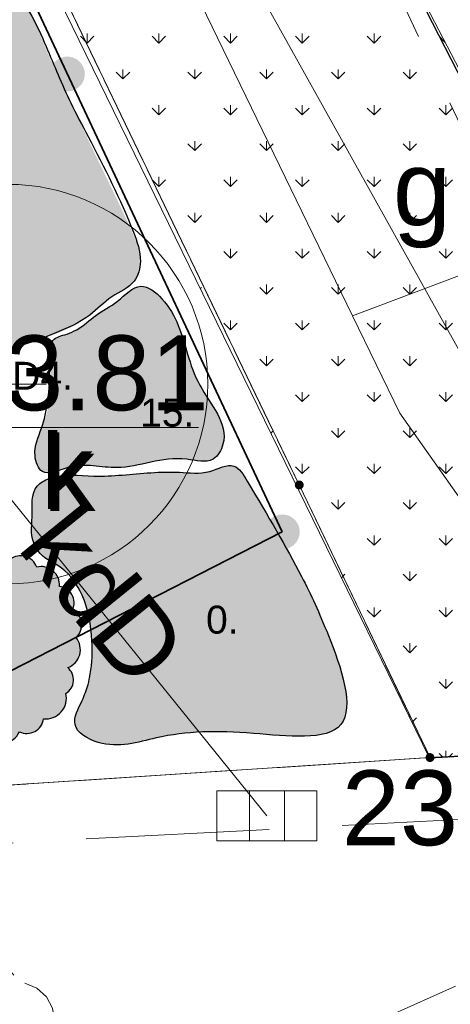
# Model space of a CAD drawing. Extents: x 5491059 to 5491327, y 5912942 to 5913063.
# Tile 37 of 49: x 5491232.12 to 5491236.43, y 5912982.51 to 5912992.37. Entities that reach past the tile are written whole.
import ezdxf
from ezdxf.enums import TextEntityAlignment as Align

# ---------------------------------------------------------------- set-up
doc = ezdxf.new("R2010")
doc.units = 0
for name, pattern in [('DGN Style 3', [2.568211, 1.834436, -0.733774]), ('PRZER1-1', [1, 0.5, -0.5]), ('PRZER3-1', [2, 1.5, -0.5])]:
    doc.linetypes.add(name, pattern=pattern)
doc.layers.get('0').update_dxf_attribs({"linetype": 'CONTINUOUS'})
for name, color, linetype in [('AK_pomocnicza', 7, 'CONTINUOUS'), ('AK_rośliny', 7, 'CONTINUOUS'), ('AK_wymiary', 7, 'CONTINUOUS')]:
    doc.layers.add(name, color=color, linetype=linetype)
for name, color, linetype, lineweight in [('GEPPGD', 7, 'CONTINUOUS', 18), ('GESDZI', 7, 'CONTINUOUS', 18), ('GESKKL', 82, 'CONTINUOUS', 18), ('GESUZY', 96, 'CONTINUOUS', 18), ('GSLKOG', 7, 'CONTINUOUS', 35), ('GSLKRW', 7, 'CONTINUOUS', 25), ('GSPRDL', 96, 'CONTINUOUS', 18), ('GSSKOA', 7, 'CONTINUOUS', 18), ('GULGPR', 52, 'CONTINUOUS', 18), ('GULKPR', 36, 'CONTINUOUS', 18), ('GULKPR_O', 36, 'CONTINUOUS', 18), ('GULWPR', 5, 'CONTINUOUS', 18), ('GUPGZA_O', 52, 'CONTINUOUS', 18), ('GUPIWZ_O', 7, 'CONTINUOUS', 18), ('GUPKKS', 36, 'CONTINUOUS', 18), ('GUPKSD_O', 36, 'CONTINUOUS', 18), ('GUPPRZ_O', 7, 'CONTINUOUS', 18)]:
    doc.layers.add(name, color=color, linetype=linetype, lineweight=lineweight)
doc.styles.add('Arial', font='arial.ttf')
doc.styles.get("Standard").update_dxf_attribs({"font": 'txt.shx'})
doc.linetypes.add('OGRODZENIE2', pattern='A,6.35,-2.54,[132,ltypeshp.shx,S=2.54,R=0,X=-2.54,Y=0],-2.54,25.4', length=36.83)

# ---------------------------------------------------------------- blocks, each defined once
blk = doc.blocks.new('D_GSPRDL1')
blk.add_hatch(color=0).paths.add_polyline_path([(0, -0.045), (0.013906, -0.042798), (0.02645, -0.036406), (0.036406, -0.02645), (0.042798, -0.013906), (0.045, 0), (0.042798, 0.013906), (0.036406, 0.02645), (0.02645, 0.036406), (0.013906, 0.042798), (0, 0.045), (-0.013906, 0.042798), (-0.02645, 0.036406), (-0.036406, 0.02645), (-0.042798, 0.013906), (-0.045, 0), (-0.042798, -0.013906), (-0.036406, -0.02645), (-0.02645, -0.036406), (-0.013906, -0.042798)])
at = {"color": 0}
for points in [[(-0.324277, 0.563333), (-0.240553, 0.662679), (-0.127956, 0.727494), (0, 0.75), (0.127956, 0.727494), (0.240553, 0.662679), (0.324277, 0.563333)], [(-0.635969, -0.134326), (-0.70458, -0.024001), (-0.731429, 0.103115), (-0.713292, 0.231763), (-0.652348, 0.346501), (-0.55591, 0.433559), (-0.435555, 0.482485)], [(0.435555, 0.482485), (0.55591, 0.433559), (0.652348, 0.346501), (0.713292, 0.231763), (0.731429, 0.103115), (0.70458, -0.024001), (0.635969, -0.134326)], [(-0.068773, -0.646351), (-0.194901, -0.677512), (-0.324092, -0.663766), (-0.440839, -0.606763), (-0.531129, -0.513345), (-0.584125, -0.394725), (-0.593465, -0.265141)], [(0.593465, -0.265141), (0.584125, -0.394725), (0.531129, -0.513345), (0.440839, -0.606763), (0.324092, -0.663766), (0.194901, -0.677512), (0.068773, -0.646351)]]:
    blk.add_lwpolyline(points, dxfattribs=at)
blk = doc.blocks.new('D_GUPKKS1')
at = {"color": 0}
blk.add_lwpolyline([(0.5, -0.25), (-0.5, -0.25), (-0.5, 0.25), (0.5, 0.25)], close=True, dxfattribs=at)
for points in [[(-0.175, -0.25), (-0.175, 0.25)], [(0.175, -0.25), (0.175, 0.25)]]:
    blk.add_lwpolyline(points, dxfattribs=at)
blk = doc.blocks.new('D_GEPPGD1_2')
blk.add_hatch(color=0).paths.add_polyline_path([(0, -0.045), (0.013906, -0.042798), (0.02645, -0.036406), (0.036406, -0.02645), (0.042798, -0.013906), (0.045, 0), (0.042798, 0.013906), (0.036406, 0.02645), (0.02645, 0.036406), (0.013906, 0.042798), (0, 0.045), (-0.013906, 0.042798), (-0.02645, 0.036406), (-0.036406, 0.02645), (-0.042798, 0.013906), (-0.045, 0), (-0.042798, -0.013906), (-0.036406, -0.02645), (-0.02645, -0.036406), (-0.013906, -0.042798)])
blk = doc.blocks.new('D_KOLO')
blk.add_hatch(color=0).paths.add_polyline_path([(-0.175, 0), (-0.169037, -0.045293), (-0.151554, -0.0875), (-0.123744, -0.123744), (-0.0875, -0.151554), (-0.045293, -0.169037), (0, -0.175), (0.045293, -0.169037), (0.0875, -0.151554), (0.123744, -0.123744), (0.151554, -0.0875), (0.169037, -0.045293), (0.175, 0), (0.169037, 0.045293), (0.151554, 0.0875), (0.123744, 0.123744), (0.0875, 0.151554), (0.045293, 0.169037), (0, 0.175), (-0.045293, 0.169037), (-0.0875, 0.151554), (-0.123744, 0.123744), (-0.151554, 0.0875), (-0.169037, 0.045293)])
blk = doc.blocks.new('D_GSLKOG1')
blk.add_hatch(color=0).paths.add_polyline_path([(-0.175, 0), (-0.169037, -0.045293), (-0.151554, -0.0875), (-0.123744, -0.123744), (-0.0875, -0.151554), (-0.045293, -0.169037), (0, -0.175), (0.045293, -0.169037), (0.0875, -0.151554), (0.123744, -0.123744), (0.151554, -0.0875), (0.169037, -0.045293), (0.175, 0), (0.169037, 0.045293), (0.151554, 0.0875), (0.123744, 0.123744), (0.0875, 0.151554), (0.045293, 0.169037), (0, 0.175), (-0.045293, 0.169037), (-0.0875, 0.151554), (-0.123744, 0.123744), (-0.151554, 0.0875), (-0.169037, 0.045293)])
blk = doc.blocks.new('0')
at = {"linetype": 'Continuous', "lineweight": 5, "true_color": 0xc8c92d, "transparency": 33554534}
h = blk.add_hatch(dxfattribs=at)
h.set_pattern_fill('GRASS', color=52, scale=0.02)
h.set_pattern_definition([(90, (5491340.91723, 5912991.77712), (-0.3592102, 0.3592102), [0.09525, -0.6231705]), (45, (5491340.91723, 5912991.7771), (-0.3592102, 0.3592102), [0.09525, -0.41275]), (135, (5491340.91723, 5912991.7771), (-0.3592102, -0.3592102), [0.09525, -0.41275])])
h.paths.add_polyline_path([(5491281.949, 5913006.1858), (5491279.4173, 5913004.8811), (5491290.3695, 5912982.4378), (5491294.1285, 5912982.6466)])
at = {"layer": 'AK_rośliny', "color": 9, "linetype": 'Continuous', "lineweight": 0, "true_color": 0xc7c8ca}
for p, q in [((5491294.1285, 5912982.6466, 0.4766), (5491281.949, 5913006.1858, -9.5834)), ((5491279.4173, 5913004.8811, -9.5834), (5491290.3695, 5912982.4378, 0.4766)), ((5491290.3695, 5912982.4378, 0.4766), (5491294.1285, 5912982.6466, 0.4766))]:
    blk.add_line(p, q, dxfattribs=at)

msp = doc.modelspace()

# ---------------------------------------------------------------- hatches: boundary and pattern name
at = {"layer": 'AK_rośliny', "linetype": 'Continuous', "lineweight": -3, "true_color": 0xdfd1a7, "transparency": 33554534}
h = msp.add_hatch(color=9, dxfattribs=at)
h.dxf.hatch_style = 1
edge = h.paths.add_edge_path()
edge.add_spline(control_points=[(5491221.53951, 5913008.64768), (5491221.5151, 5913008.58663), (5491221.45428, 5913008.43445), (5491221.47738, 5913008.17622), (5491221.56894, 5913007.92979), (5491221.75026, 5913007.5752), (5491221.18584, 5913007.14122), (5491220.62587, 5913007.29514), (5491220.07573, 5913006.66459), (5491219.8462, 5913007.47398), (5491220.12586, 5913007.82966), (5491220.01398, 5913008.13306), (5491219.92684, 5913008.31275), (5491219.87909, 5913008.6274), (5491220.47431, 5913008.73195), (5491220.87888, 5913008.98147), (5491221.30912, 5913009.10463), (5491221.63821, 5913008.98396), (5491221.61978, 5913008.76764), (5491221.56243, 5913008.68658), (5491221.54533, 5913008.65756), (5491221.53951, 5913008.64768)], knot_values=[0, 0, 0, 0, 0.1957298, 0.487822, 0.7423891, 1.0042148, 1.5765264, 2.296683, 2.7478454, 3.3728459, 3.7885675, 4.0771477, 4.2528895, 4.4104912, 4.9362278, 5.583302, 5.9825404, 6.2512788, 6.4509279, 6.5174928, 6.551834, 6.551834, 6.551834, 6.551834], degree=3, periodic=0)
edge = h.paths.add_edge_path()
edge.add_spline(control_points=[(5491229.6571, 5912989.3828), (5491229.60888, 5912989.30588), (5491229.52534, 5912989.17266), (5491229.55008, 5912988.88261), (5491229.93216, 5912988.8834), (5491230.30025, 5912988.83646), (5491230.72712, 5912988.94262), (5491231.1044, 5912989.02746), (5491231.46431, 5912989.07166), (5491231.93622, 5912989.04566), (5491232.38759, 5912989.17431), (5491232.79757, 5912989.36106), (5491233.00841, 5912989.60081), (5491233.24913, 5912989.70106), (5491233.37001, 5912989.95134), (5491233.15801, 5912990.46103), (5491232.89833, 5912990.95976), (5491232.61594, 5912991.58614), (5491232.40515, 5912991.99577), (5491232.2783, 5912992.35483), (5491232.16164, 5912992.54276), (5491232.00976, 5912992.61104), (5491231.85777, 5912992.55131), (5491231.69304, 5912992.52938), (5491231.54569, 5912992.52935), (5491231.4289, 5912992.45087), (5491231.35842, 5912992.29941), (5491231.46174, 5912992.13187), (5491231.5417, 5912991.93262), (5491231.5646, 5912991.72169), (5491231.46063, 5912991.53649), (5491231.30226, 5912991.43345), (5491231.17782, 5912991.34746), (5491231.052, 5912991.27768), (5491231.10279, 5912991.12845), (5491231.14799, 5912990.97346), (5491231.21563, 5912990.74987), (5491231.10091, 5912990.52634), (5491230.90906, 5912990.36075), (5491230.67282, 5912990.3002), (5491230.43354, 5912990.17502), (5491230.22437, 5912990.00429), (5491230.00551, 5912989.82226), (5491229.86018, 5912989.63734), (5491229.71328, 5912989.51335), (5491229.67181, 5912989.41697), (5491229.6571, 5912989.3828)], knot_values=[0, 0, 0, 0, 0.2748015, 0.475959, 0.7089234, 1.2326035, 1.6732158, 1.9893353, 2.3999771, 2.7545203, 3.3993792, 3.786565, 4.084695, 4.3396116, 4.5404568, 4.8424783, 5.9013801, 6.2828951, 6.8966038, 7.2798718, 7.4298471, 7.5424248, 7.7470882, 7.888752, 8.0467479, 8.1770719, 8.2895862, 8.5110307, 8.7053392, 8.9526098, 9.1074679, 9.318565, 9.5003232, 9.5918612, 9.691485, 9.9025704, 10.1199421, 10.3487463, 10.6088838, 10.8607232, 11.0690172, 11.414709, 11.6686317, 11.9194716, 12.1206999, 12.2312744, 12.2312744, 12.2312744, 12.2312744], degree=3, periodic=0)
at = {"layer": 'AK_rośliny', "linetype": 'Continuous', "lineweight": -3, "true_color": 0xad9f8a, "transparency": 33554534}
h = msp.add_hatch(color=253, dxfattribs=at)
h.dxf.hatch_style = 1
edge = h.paths.add_edge_path()
edge.add_spline(control_points=[(5491232.59384, 5912989.22009), (5491232.53897, 5912989.20584), (5491232.3999, 5912989.16973), (5491232.42232, 5912988.85678), (5491232.44537, 5912988.57782), (5491232.34148, 5912988.2723), (5491232.23851, 5912988.05152), (5491232.34296, 5912987.76898), (5491232.69819, 5912987.95976), (5491233.16278, 5912987.80894), (5491233.6244, 5912988.03898), (5491234.05257, 5912987.90617), (5491234.26516, 5912988.27675), (5491233.93383, 5912988.61431), (5491233.76891, 5912989.10604), (5491233.67663, 5912989.48832), (5491233.31836, 5912989.77176), (5491233.1068, 5912989.53343), (5491232.88346, 5912989.42443), (5491232.73334, 5912989.27909), (5491232.62681, 5912989.23403), (5491232.59384, 5912989.22009)], knot_values=[0, 0, 0, 0, 0.1540965, 0.3905613, 0.7737283, 1.0492414, 1.3310911, 1.5069821, 1.76408, 2.2571337, 2.9594938, 3.2234515, 3.4029166, 4.0407214, 4.3723249, 4.9850764, 5.2284493, 5.5054744, 5.7664713, 6.0052819, 6.1123052, 6.1123052, 6.1123052, 6.1123052], degree=3, periodic=0)
at = {"layer": 'AK_rośliny', "linetype": 'OGRODZENIE2', "lineweight": -3, "true_color": 0xb35a66, "transparency": 33554534}
h = msp.add_hatch(color=13, dxfattribs=at)
h.dxf.hatch_style = 1
edge = h.paths.add_edge_path()
edge.add_spline(control_points=[(5491232.80584, 5912985.71109), (5491232.78794, 5912985.65899), (5491232.74363, 5912985.52996), (5491232.59865, 5912985.28092), (5491233.01901, 5912985.03762), (5491233.61975, 5912985.2441), (5491234.35257, 5912985.25391), (5491235.61197, 5912985.08867), (5491235.23907, 5912986.17676), (5491234.89134, 5912986.92421), (5491234.57766, 5912987.44507), (5491234.27045, 5912987.96485), (5491233.99894, 5912987.80575), (5491233.63287, 5912987.8597), (5491233.24206, 5912987.81345), (5491232.8097, 5912987.78805), (5491232.51383, 5912987.83418), (5491232.22408, 5912987.67996), (5491232.25595, 5912987.41749), (5491232.22511, 5912987.19092), (5491232.32548, 5912986.98321), (5491232.58051, 5912986.88677), (5491232.78967, 5912986.57577), (5491232.855, 5912986.19511), (5491232.84374, 5912985.89055), (5491232.81333, 5912985.74659), (5491232.80584, 5912985.71109)], knot_values=[0, 0, 0, 0, 0.1702941, 0.4217368, 0.7147631, 1.2973045, 2.272332, 3.1525829, 4.0541436, 4.7015287, 5.8014321, 6.0039268, 6.2510692, 6.5550189, 7.1283785, 7.4128514, 7.8592462, 7.9994668, 8.3203657, 8.5225615, 8.6994982, 8.9580322, 9.3000948, 9.7668454, 10.0992078, 10.2079978, 10.2079978, 10.2079978, 10.2079978], degree=3, periodic=0)
at = {"layer": 'AK_rośliny', "linetype": 'OGRODZENIE2', "lineweight": -3, "true_color": 0x6da56f, "transparency": 33554534}
h = msp.add_hatch(color=115, dxfattribs=at)
edge = h.paths.add_edge_path()
edge.add_arc((5491231.24615, 5912986.69787), 0.16906, 64.940351, 174.940351)
edge.add_arc((5491231.07078, 5912986.55256), 0.16037, 87.511802, 197.511802)
edge.add_arc((5491230.99743, 5912986.30965), 0.21029, 112.237293, 222.237293)
edge.add_arc((5491230.96783, 5912986.03339), 0.18466, 133.067048, 243.067048)
edge.add_arc((5491231.09367, 5912985.75954), 0.23625, 152.46213, 262.462129)
edge.add_arc((5491231.21516, 5912985.53853), 0.15305, 184.945169, 294.945169)
edge.add_arc((5491231.41321, 5912985.3853), 0.13429, 173.821072, 283.821073)
edge.add_arc((5491231.63921, 5912985.33585), 0.21013, 202.658861, 312.658861)
edge.add_arc((5491231.93004, 5912985.32787), 0.20859, 224.631988, 334.631987)
edge.add_arc((5491232.19225, 5912985.38752), 0.16626, 243.674375, 353.674375)
edge.add_arc((5491232.38067, 5912985.57476), 0.20685, 263.568846, 373.568846)
edge.add_arc((5491232.50122, 5912985.7586), 0.15746, 300.75783, 410.75783)
edge.add_arc((5491232.53722, 5912986.05993), 0.19032, 289.527705, 399.527705)
edge.add_arc((5491232.56833, 5912986.30895), 0.17245, 312.130303, 422.130302)
edge.add_arc((5491232.50182, 5912986.53135), 0.16291, 334.571298, 444.571298)
edge.add_arc((5491232.33577, 5912986.71094), 0.18229, 354.522542, 464.522542)
edge.add_arc((5491232.13111, 5912986.83348), 0.16784, 18.737453, 128.737453)
edge.add_arc((5491231.86396, 5912986.90513), 0.17262, 20.081415, 130.081415)
edge.add_arc((5491231.6573, 5912986.96528), 0.11957, 36.984498, 146.984498)
edge.add_arc((5491231.50021, 5912986.85695), 0.18255, 71.86282, 181.86282)

# ---------------------------------------------------------------- linework, layer by layer
at = {"color": 1, "linetype": 'DGN Style 3', "lineweight": 20}
for p, q in [((5491225.44156, 5913014.75118, 10.06), (5491239.74732, 5912984.52792, 10.06)), ((5491239.74732, 5912984.52792, 10.06), (5491203.03444, 5912982.6179, 10.06))]:
    msp.add_line(p, q, dxfattribs=at)
at = {"color": 251, "linetype": 'Continuous', "lineweight": 0, "true_color": 0x636466}
for p, q in [((5491234.92, 5912987.71, -0.02), (5491222.72, 5913013.04, -0.02)), ((5491236.23, 5912984.98, -0.02), (5491234.92, 5912987.71, -0.02)), ((5491204.74, 5912982.92, -0.02), (5491236.23, 5912984.98, -0.02))]:
    msp.add_line(p, q, dxfattribs=at)
at = {"layer": 'AK_pomocnicza', "linetype": 'Continuous', "lineweight": -3}
for points in [[(5491229.67749, 5912989.40663, -0.02), (5491229.54454, 5912989.16388, -0.02), (5491229.58553, 5912988.93446, -0.02), (5491229.79244, 5912988.88597, -0.02), (5491230.31354, 5912988.87065, -0.02), (5491230.75035, 5912988.94467, -0.02), (5491231.04411, 5912989.00848, -0.02), (5491231.48212, 5912989.05984, -0.02), (5491231.94326, 5912989.06973, -0.02), (5491232.46378, 5912989.22711, -0.02), (5491232.82198, 5912989.41174, -0.02), (5491233.04421, 5912989.5955, -0.02), (5491233.26645, 5912989.75119, -0.02), (5491233.32892, 5912989.94994, -0.02), (5491233.2586, 5912990.24366, -0.02), (5491232.80511, 5912991.20055, -0.02), (5491232.63139, 5912991.5374, -0.02), (5491232.38464, 5912992.10258, -0.02), (5491232.21705, 5912992.44673, -0.02), (5491232.13128, 5912992.55022, -0.02), (5491232.02608, 5912992.58417, -0.02), (5491231.85422, 5912992.5583, -0.02), (5491231.70047, 5912992.53566, -0.02), (5491231.5532, 5912992.51949, -0.02), (5491231.448, 5912992.45643, -0.02), (5491231.38812, 5912992.33838, -0.02), (5491231.45124, 5912992.14434, -0.02), (5491231.52702, 5912991.97633, -0.02), (5491231.52892, 5912991.68782, -0.02), (5491231.45933, 5912991.56655, -0.02), (5491231.30558, 5912991.43718, -0.02), (5491231.13565, 5912991.32237, -0.02), (5491231.07415, 5912991.27225, -0.02), (5491231.08616, 5912991.20461, -0.02), (5491231.14799, 5912991.00278, -0.02), (5491231.18509, 5912990.7886, -0.02), (5491231.11244, 5912990.56962, -0.02), (5491230.91166, 5912990.38484, -0.02), (5491230.69711, 5912990.29816, -0.02), (5491230.51063, 5912990.22159, -0.02), (5491230.21137, 5912989.99111, -0.02), (5491230.03256, 5912989.84308, -0.02), (5491229.86396, 5912989.65676, -0.02), (5491229.74902, 5912989.53935, -0.02), (5491229.67749, 5912989.40663, -0.02)], [(5491232.59384, 5912989.22009, -0.02), (5491232.45264, 5912989.15838, -0.02), (5491232.41778, 5912988.9245, -0.02), (5491232.39956, 5912988.54353, -0.02), (5491232.3381, 5912988.27759, -0.02), (5491232.27336, 5912988.00328, -0.02), (5491232.34806, 5912987.84404, -0.02), (5491232.60206, 5912987.88385, -0.02), (5491233.09512, 5912987.88385, -0.02), (5491233.79236, 5912987.96844, -0.02), (5491234.05632, 5912987.96844, -0.02), (5491234.15593, 5912988.11773, -0.02), (5491233.9228, 5912988.7114, -0.02), (5491233.8013, 5912989.01995, -0.02), (5491233.54335, 5912989.57575, -0.02), (5491233.33417, 5912989.70016, -0.02), (5491233.10007, 5912989.55203, -0.02), (5491232.88255, 5912989.4078, -0.02), (5491232.69074, 5912989.26554, -0.02), (5491232.59384, 5912989.22009, -0.02)]]:
    msp.add_spline(points, degree=3, dxfattribs=at)
at = {"layer": 'AK_rośliny', "linetype": 'Continuous', "lineweight": -3, "elevation": -0.02}
msp.add_lwpolyline([(5491231.31775, 5912986.85101, 0.5205671), (5491231.07775, 5912986.71278, 0.5205671), (5491230.91784, 5912986.5043, 0.5205671), (5491230.84174, 5912986.1683, 0.5205671), (5491230.88419, 5912985.86877, 0.5205671), (5491231.06268, 5912985.52533, 0.5205671), (5491231.27971, 5912985.39976, 0.5205671), (5491231.44529, 5912985.2549, 0.5205671), (5491231.7816, 5912985.18132, 0.5205671), (5491232.11852, 5912985.2385, 0.5205671), (5491232.3575, 5912985.3692, 0.5205671), (5491232.58175, 5912985.62329, 0.5205671), (5491232.60083, 5912985.88055, 0.5205671), (5491232.68402, 5912986.18106, 0.5205671), (5491232.64895, 5912986.4614, 0.5205671), (5491232.51723, 5912986.69354, 0.5205671), (5491232.29006, 5912986.8874, 0.5205671), (5491232.02609, 5912986.9644, 0.5205671), (5491231.75281, 5912987.03721, 0.5205671), (5491231.55704, 5912987.03043, 0.5205671), (5491231.31775, 5912986.85101, 0.5205671)], format="xyb", dxfattribs=at)
at = {"layer": 'AK_rośliny', "linetype": 'Continuous', "lineweight": -3}
msp.add_spline([(5491232.80584, 5912985.71109, -0.02), (5491232.74543, 5912985.55186, -0.02), (5491232.67395, 5912985.3108, -0.02), (5491232.90628, 5912985.13223, -0.02), (5491233.48711, 5912985.17687, -0.02), (5491234.46111, 5912985.22151, -0.02), (5491235.33682, 5912985.3108, -0.02), (5491235.21172, 5912986.20364, -0.02), (5491234.94365, 5912986.79291, -0.02), (5491234.39856, 5912987.74825, -0.02), (5491234.26452, 5912987.90003, -0.02), (5491234.02326, 5912987.84646, -0.02), (5491233.71944, 5912987.83753, -0.02), (5491233.14675, 5912987.80975, -0.02), (5491232.86247, 5912987.79923, -0.02), (5491232.41676, 5912987.77468, -0.02), (5491232.29743, 5912987.70104, -0.02), (5491232.24352, 5912987.3847, -0.02), (5491232.24572, 5912987.18252, -0.02), (5491232.3249, 5912987.02429, -0.02), (5491232.53842, 5912986.87851, -0.02), (5491232.74517, 5912986.606, -0.02), (5491232.8437, 5912986.14977, -0.02), (5491232.82681, 5912985.81784, -0.02), (5491232.80584, 5912985.71109, -0.02)], degree=3, dxfattribs=at)
at = {"layer": 'AK_wymiary', "color": 18, "linetype": 'Continuous', "lineweight": 20, "true_color": 0x000000}
msp.add_line((5491231.63397, 5912988.72094, -0.02), (5491232.38397, 5912988.72094, -0.02), dxfattribs=at)
msp.add_circle((5491232.00352, 5912988.72094, -0.02), 2, dxfattribs=at)
at = {"layer": 'GESDZI', "color": 252, "linetype": 'Continuous', "lineweight": 13, "true_color": 0x939598, "elevation": 10.22, "flags": 128}
for points in [[(5491209.5817, 5913041.91374), (5491212.9, 5913034.29), (5491217.7, 5913023.67), (5491222.72, 5913013.04), (5491234.92, 5912987.71), (5491236.23, 5912984.98), (5491238.39, 5912985.1), (5491245.88014, 5912969.79957)], [(5491245.88014, 5912969.79957), (5491238.39, 5912985.1), (5491236.23, 5912984.98), (5491204.74, 5912982.92), (5491191.11, 5912982.06), (5491193.3213, 5912961.08015)]]:
    msp.add_lwpolyline(points, dxfattribs=at)
at = {"layer": 'GESDZI', "color": 252, "linetype": 'Continuous', "lineweight": 18, "true_color": 0x939598, "elevation": 10.22}
msp.add_lwpolyline([(5491234.92, 5912987.71), (5491222.72, 5913013.04), (5491195.8, 5912999.17), (5491198.54, 5912994.11), (5491204.74, 5912982.92), (5491236.23, 5912984.98)], close=True, dxfattribs=at)
at = {"layer": 'GESKKL', "color": 252, "linetype": 'PRZER3-1', "lineweight": 13, "true_color": 0x939598, "elevation": 10.06}
msp.add_lwpolyline([(5491245.88014, 5912969.79957), (5491238.39, 5912985.1), (5491236.23, 5912984.98), (5491204.74, 5912982.92), (5491191.11, 5912982.06), (5491193.3213, 5912961.08015)], dxfattribs=at)
at = {"layer": 'GESUZY', "color": 252, "linetype": 'PRZER1-1', "lineweight": 13, "true_color": 0x939598, "elevation": 10.08}
for points in [[(5491209.5817, 5913041.91374), (5491212.9, 5913034.29), (5491217.7, 5913023.67), (5491222.72, 5913013.04), (5491234.92, 5912987.71), (5491236.23, 5912984.98), (5491238.39, 5912985.1), (5491245.88014, 5912969.79957)], [(5491245.88014, 5912969.79957), (5491238.39, 5912985.1), (5491236.23, 5912984.98), (5491204.74, 5912982.92), (5491191.11, 5912982.06), (5491193.3213, 5912961.08015)]]:
    msp.add_lwpolyline(points, dxfattribs=at)
at = {"layer": 'GESUZY', "color": 252, "linetype": 'PRZER1-1', "lineweight": 18, "true_color": 0x939598, "elevation": 10.08}
msp.add_lwpolyline([(5491234.92, 5912987.71), (5491222.72, 5913013.04), (5491195.8, 5912999.17), (5491198.54, 5912994.11), (5491204.74, 5912982.92), (5491236.23, 5912984.98)], close=True, dxfattribs=at)
at = {"layer": 'GSLKOG', "color": 252, "linetype": 'Continuous', "lineweight": 35, "true_color": 0x939598, "elevation": 10.18}
for points in [[(5491234.75, 5912987.24), (5491217.7, 5913023.57)], [(5491229.9755, 5912984.79827), (5491234.75, 5912987.24)]]:
    msp.add_lwpolyline(points, dxfattribs=at)
at = {"layer": 'GSLKRW', "color": 252, "linetype": 'Continuous', "lineweight": 30, "true_color": 0x939598, "elevation": 10.18, "flags": 128}
msp.add_lwpolyline([(5491211.20356, 5913042.65488), (5491213.13289, 5913038.49436), (5491214.06456, 5913036.60143), (5491221.0767, 5913022.12972), (5491224.21052, 5913015.72354), (5491229.30661, 5913005.79402), (5491234.25036, 5912996.23932), (5491239.00109, 5912986.9879), (5491243.09721, 5912979.55376), (5491247.68162, 5912970.62839)], dxfattribs=at)
at = {"layer": 'GSSKOA', "color": 252, "linetype": 'PRZER3-1', "lineweight": 13, "true_color": 0x939598, "elevation": 10.18}
msp.add_lwpolyline([(5491211.20356, 5913042.65488), (5491213.13289, 5913038.49436), (5491214.06456, 5913036.60143), (5491221.0767, 5913022.12972), (5491224.21052, 5913015.72354), (5491229.30661, 5913005.79402), (5491234.25036, 5912996.23932), (5491239.00109, 5912986.9879), (5491243.09721, 5912979.55376), (5491247.68162, 5912970.62839)], dxfattribs=at)
at = {"layer": 'GSSKOA', "color": 252, "linetype": 'PRZER3-1', "lineweight": 18, "true_color": 0x939598, "elevation": 10.18}
msp.add_lwpolyline([(5491239, 5912986.99), (5491242.99, 5912979.75), (5491239.43, 5912979.22), (5491232.82, 5912976.93), (5491231.46, 5912980.45), (5491236.71, 5912982.79), (5491237.02, 5912983.67)], close=True, dxfattribs=at)
at = {"layer": 'GULGPR', "color": 252, "linetype": 'Continuous', "lineweight": 13, "true_color": 0x939598, "elevation": 10.14, "flags": 128}
msp.add_lwpolyline([(5491214.624, 5913034.369), (5491223.49, 5913014.031), (5491224.64101, 5913011.66159), (5491235.453, 5912989.4047), (5491235.926, 5912988.431), (5491245.419, 5912974.974), (5491247.31816, 5912970.46117)], dxfattribs=at)
at = {"layer": 'GULGPR', "color": 252, "linetype": 'Continuous', "lineweight": 18, "true_color": 0x939598}
for elevation in [10.14, 10.12]:
    msp.add_lwpolyline([(5491237.191, 5912990.058), (5491235.453, 5912989.4047)], dxfattribs=dict(at, elevation=elevation))
at = {"layer": 'GULKPR', "color": 252, "linetype": 'Continuous', "lineweight": 18, "true_color": 0x939598, "elevation": 10.14}
msp.add_lwpolyline([(5491234.59584, 5912984.39532), (5491231.86255, 5912987.77629)], dxfattribs=at)
at = {"layer": 'GULWPR', "color": 252, "linetype": 'Continuous', "lineweight": 13, "true_color": 0x939598, "elevation": 10.14, "flags": 128}
msp.add_lwpolyline([(5491246.71662, 5912970.18442), (5491246.06344, 5912971.41256), (5491237.07907, 5912988.05733), (5491228.911, 5913002.69902)], dxfattribs=at)
at = {"layer": 'GUPPRZ_O', "color": 252, "linetype": 'Continuous', "lineweight": 13, "true_color": 0x939598, "elevation": 10.8, "flags": 128}
msp.add_lwpolyline([(5491231.86255, 5912987.77629), (5491231.39076, 5912988.28521), (5491233.91076, 5912988.28521)], dxfattribs=at)

# ---------------------------------------------------------------- block references
at = {"layer": 'AK_rośliny', "linetype": 'Continuous', "lineweight": 5, "transparency": 33554534}
msp.add_blockref('0', (-54.1444, 2.53468, 19.74335), dxfattribs=at)
at = {"layer": 'GEPPGD', "color": 252, "linetype": 'Continuous', "lineweight": 18, "true_color": 0x939598}
for p in [(5491234.92, 5912987.71, 10.24), (5491236.23, 5912984.98, 10.24)]:
    msp.add_blockref('D_GEPPGD1_2', p, dxfattribs=at)
at = {"layer": 'GSLKOG', "color": 252, "linetype": 'Continuous', "lineweight": 35, "true_color": 0x939598}
for name, p, rotation in [('D_KOLO', (5491232.59773, 5912991.82604, 10.18), 115.1410930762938), ('D_KOLO', (5491232.59773, 5912991.82604, 10.18), 115.1410930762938), ('D_GSLKOG1', (5491234.75, 5912987.24, 10.18), 27.08567086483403), ('D_GSLKOG1', (5491234.75, 5912987.24, 10.18), 115.1410930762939), ('D_KOLO', (5491232.36275, 5912986.01914, 10.18), 27.08567086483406), ('D_KOLO', (5491232.36275, 5912986.01914, 10.18), 27.08567086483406)]:
    msp.add_blockref(name, p, dxfattribs=dict(at, rotation=rotation))
at = {"layer": 'GSPRDL', "color": 252, "linetype": 'Continuous', "lineweight": 18, "true_color": 0x939598}
msp.add_blockref('D_GSPRDL1', (5491231.73664, 5912982.23773, 10.12), dxfattribs=at)
at = {"layer": 'GUPKKS', "color": 252, "linetype": 'Continuous', "lineweight": 18, "true_color": 0x939598}
msp.add_blockref('D_GUPKKS1', (5491234.59584, 5912984.39532, 10.16), dxfattribs=at)

# ---------------------------------------------------------------- texts
at = {"layer": 'AK_rośliny', "linetype": 'Continuous', "lineweight": -3, "char_height": 0.28, "attachment_point": 1}
for s, width, gutter_width, insert in [('{\\fArial|b0|i0|c238|p34;D4. }', 1.3019484, 0.95931, (5491232.04513, 5912988.94364, -0.02)), ('{\\fArial|b0|i0|c238|p34;15.}', 1.6045325, 1.18226, (5491233.32577, 5912988.57442, -0.02)), ('{\\fArial|b0|i0|c238|p34;0. }', 1.6045325, 1.18226, (5491233.98656, 5912986.50133, -0.02))]:
    msp.add_mtext_dynamic_manual_height_columns(s, width=width, gutter_width=gutter_width, heights=[0], dxfattribs=dict(at, insert=insert))
at = {"layer": 'GULKPR_O', "color": 251, "linetype": 'Continuous', "lineweight": 0, "true_color": 0x636466, "style": 'Arial'}
msp.add_text('kdD', height=0.75, rotation=308.953301, dxfattribs=at).set_placement((5491232.67031, 5912986.35344), align=Align.CENTER)
at = {"layer": 'GUPGZA_O', "color": 252, "linetype": 'Continuous', "lineweight": 0, "true_color": 0x939598, "style": 'Arial'}
msp.add_text('g', height=0.75, dxfattribs=at).set_placement((5491236.441, 5912990.308), align=Align.RIGHT)
at = {"layer": 'GUPIWZ_O', "color": 251, "linetype": 'Continuous', "lineweight": 0, "true_color": 0x636466, "style": 'Arial'}
msp.add_text('k', height=0.75, dxfattribs=at).set_placement((5491232.87953, 5912987.4482), align=Align.RIGHT)
at = {"layer": 'GUPKSD_O', "color": 252, "linetype": 'Continuous', "lineweight": 0, "true_color": 0x939598, "style": 'Arial'}
msp.add_text('k', height=0.75, dxfattribs=at).set_placement((5491232.85771, 5912987.47002), align=Align.RIGHT)
at = {"layer": 'GUPPRZ_O', "color": 251, "linetype": 'Continuous', "lineweight": 0, "true_color": 0x636466, "style": 'Arial'}
for s, p in [('23.81', (5491231.39076, 5912988.45771)), ('23.66', (5491235.34584, 5912984.10185))]:
    msp.add_text(s, height=0.75, dxfattribs=at).set_placement(p)

doc.saveas('drawing.dxf')
